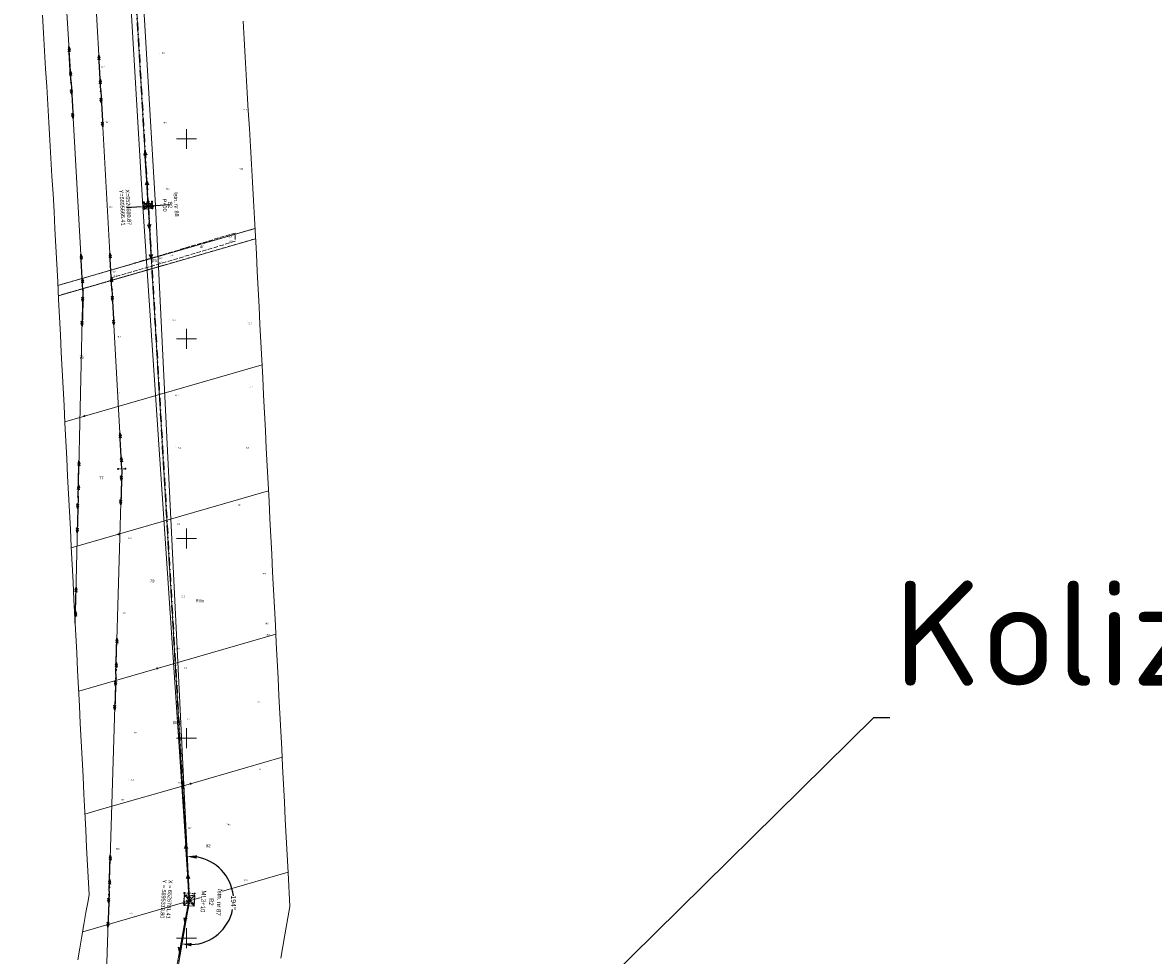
# Model space of a CAD drawing. Header units: metres. Extents: x 6524698 to 6533081, y 5883213 to 5896811.
# Tile 158 of 167: x 6526618 to 6527184, y 5895291 to 5895758. Entities that reach past the tile are written whole.
import ezdxf
from ezdxf import colors
from ezdxf.entities.mleader import LeaderData, LeaderLine
from ezdxf.enums import TextEntityAlignment as Align
from ezdxf.math import Vec2, Vec3

# ---------------------------------------------------------------- set-up
doc = ezdxf.new("R2010")
doc.units = ezdxf.units.M
doc.header["$MEASUREMENT"] = 0
for name, pattern in [('DASHDOT', [4, 2, -0.9, 0.2, -0.9]), ('mapa zasadnicza$0$2.25_0.75', [3, 2.25, -0.75]), ('mapa zasadnicza$0$219-1000', [0]), ('mapa zasadnicza$0$egkk-1000', [3, 2.25, -0.75]), ('mapa zasadnicza$0$egug-1000', [1.5, 0.75, -0.75]), ('mapa zasadnicza$0$suep_sn_1000', [0]), ('mapa zasadnicza$0$suep_wn_1000', [0]), ('mapa zasadnicza$0$supp_1000', [1.25, 0.625, -0.625])]:
    doc.linetypes.add(name, pattern=pattern)
doc.layers.get('0').update_dxf_attribs({"lineweight": 0})
doc.layers.add('@pomocnicza', color=3, linetype='Continuous', plot=False)
for name, color, linetype, lineweight in [('@Proj. słupy - blok', 1, 'Continuous', 15), ('@Proj. słupy - XY', 1, 'Continuous', 0), ('_trasa_kat_zalomu', 7, 'Continuous', 18), ('_trasa_os', 1, 'DASHDOT', 30), ('istn. Słupy', 7, 'Continuous', 15), ('Sections span lengths and Marker Balls Plan', 7, 'Continuous', 0)]:
    doc.layers.add(name, color=color, linetype=linetype, lineweight=lineweight)
for name, color, linetype in [('@Proj. słupy - seria', 1, 'Continuous'), ('@Proj. słupy - wys.', 1, 'Continuous'), ('mapa zasadnicza$0$202-punkt graniczny', 7, 'Continuous'), ('mapa zasadnicza$0$203-punkt graniczny', 7, 'Continuous'), ('mapa zasadnicza$0$209-oznaczenie konturu klasyfikacyjnego', 7, 'Continuous'), ('mapa zasadnicza$0$210-oznaczenie konturu użytku gruntowego', 7, 'Continuous'), ('mapa zasadnicza$0$211-numer działki ewidencyjnej', 7, 'Continuous'), ('mapa zasadnicza$0$217-kontur klasyfikacyjny', 7, 'Continuous'), ('mapa zasadnicza$0$218-kontur użytku gruntowego', 7, 'Continuous'), ('mapa zasadnicza$0$219-działka ewidencyjna', 7, 'Continuous'), ('mapa zasadnicza$0$jezdnia', 7, 'Continuous'), ('mapa zasadnicza$0$jezdnia-Atr17', 7, 'Continuous'), ('mapa zasadnicza$0$pikieta naturalna', 7, 'Continuous'), ('mapa zasadnicza$0$pikieta naturalna-Atr2', 7, 'Continuous'), ('mapa zasadnicza$0$przewód elektroenergetyczny wysokiego napięcia', 7, 'Continuous'), ('mapa zasadnicza$0$przewód elektroenergetyczny średniego napięcia', 7, 'Continuous'), ('mapa zasadnicza$0$Ramki i opis wydruku', 7, 'Continuous'), ('mapa zasadnicza$0$słup przewodów napowietrznych', 7, 'Continuous'), ('mapa zasadnicza$0$Wstawianie ramki sekcyjnej z opisem', 7, 'Continuous')]:
    doc.layers.add(name, color=color, linetype=linetype)
doc.styles.add('mapa zasadnicza$0$STANDARD', font='Working1250', dxfattribs={"width": 0.75})
doc.styles.add('Opis', font='ARIALN.TTF')
doc.styles.add('Opis_slupy', font='ARIALN.TTF')
doc.styles.get("Standard").update_dxf_attribs({"font": 'arial.ttf'})
doc.dimstyles.new('Kat zalomu', dxfattribs={"dimtxt": 2.5, "dimasz": 5, "dimexe": 1.25, "dimexo": 0.625, "dimtad": 0, "dimtxsty": 'Opis_slupy', "dimcen": 2.5, "dimse1": 1, "dimse2": 1, "dimadec": 0, "dimazin": 0, "dimtfac": 1, "dimtmove": 0, "dimatfit": 3, "dimfxl": 1, "dimarcsym": 1})

# ---------------------------------------------------------------- blocks, each defined once
blk = doc.blocks.new('mapa zasadnicza$0$US15')
at = {"color": 0, "linetype": 'Continuous', "lineweight": 13}
blk.add_circle((0, 0), 0.25, dxfattribs=at)
blk = doc.blocks.new('mapa zasadnicza$0$PW01')
at = {"linetype": 'Continuous', "lineweight": 13}
h = blk.add_hatch(color=0, dxfattribs=at)
edge = h.paths.add_edge_path()
edge.add_arc((0, 0), 0.045, 0, 360)
blk = doc.blocks.new('mapa zasadnicza$0$SUEP3')
at = {"color": 0, "linetype": 'Continuous'}
for p, q in [((0, 0), (12.003, 0)), ((12.003, 0), (10.003, 0.75)), ((10.003, 0.75), (11.003, 0)), ((12.003, 0), (10.003, -0.75)), ((11.003, 0), (10.003, -0.75)), ((12.003, 0), (27.003, 0)), ((27.003, 0), (25.003, 0.75)), ((25.003, 0.75), (26.003, 0)), ((27.003, 0), (25.003, -0.75)), ((26.003, 0), (25.003, -0.75))]:
    blk.add_line(p, q, dxfattribs=at)
blk = doc.blocks.new('mapa zasadnicza$0$SM05')
at = {"color": 0, "linetype": 'Continuous', "lineweight": 13}
blk.add_circle((0, 0), 0.25, dxfattribs=at)
blk = doc.blocks.new('mapa zasadnicza$0$SUEP2')
at = {"color": 0, "linetype": 'Continuous'}
for p, q in [((0, 0), (6.027, 0)), ((5.027, 0), (3.527, 0.5)), ((5.027, 0), (3.527, -0.5)), ((6.027, 0), (4.527, 0.5)), ((6.027, 0), (4.527, -0.5)), ((6.027, 0), (18.027, 0)), ((17.027, 0), (15.527, 0.5)), ((17.027, 0), (15.527, -0.5)), ((18.027, 0), (16.527, 0.5)), ((18.027, 0), (16.527, -0.5))]:
    blk.add_line(p, q, dxfattribs=at)
blk = doc.blocks.new('mapa zasadnicza$0$202')
at = {"color": 0, "linetype": 'Continuous', "lineweight": 0}
blk.add_circle((0, 0), 0.25, dxfattribs=at)
blk = doc.blocks.new('mapa zasadnicza$0$203')
at = {"linetype": 'Continuous', "lineweight": 0}
h = blk.add_hatch(color=0, dxfattribs=at)
edge = h.paths.add_edge_path()
edge.add_arc((0, 0), 0.045, 0, 360)
blk = doc.blocks.new('*U2369')
at = {"layer": '@Proj. słupy - blok', "color": 0}
blk.add_lwpolyline([(0.68, -0.77), (-0.77, -0.68), (-0.68, 0.77), (0.77, 0.68)], close=True, dxfattribs=at)
at = {"layer": '@Proj. słupy - seria', "color": 0, "insert": (10.98, -0.67), "char_height": 2.2, "width": 2.5588, "attachment_point": 5, "rotation": 266.5161, "bg_fill": 3, "box_fill_scale": 3, "bg_fill_color": 256, "bg_fill_transparency": 0}
blk.add_mtext('{\\fArial Narrow|b0|i0|c238|p34;B2}', dxfattribs=at)
at = {"layer": '@Proj. słupy - XY', "color": 0, "linetype": 'ByBlock', "style": 'Opis'}
for tag, p in [('Y', (-12.98, 0.79)), ('X', (-9.98, 0.61))]:
    blk.add_attdef(tag, text='', height=2, rotation=266.5161, dxfattribs=at).set_placement(p, align=Align.MIDDLE_CENTER)
at = {"layer": 'istn. Słupy'}
for p, q in [((2.78, 2.46), (-2.78, -2.46)), ((2.46, -2.78), (-2.46, 2.78))]:
    blk.add_line(p, q, dxfattribs=at)
blk.add_lwpolyline([(-2.46, 2.78), (2.78, 2.46), (2.46, -2.78), (-2.78, -2.46), (-2.46, 2.78)], dxfattribs=at)
at = {"layer": '@Proj. słupy - seria', "color": 0, "style": 'Opis'}
blk.add_attdef('STAN', text='', height=2.2, rotation=266.5161, dxfattribs=at).set_placement((14.97, -0.91), align=Align.MIDDLE_CENTER)
at = {"layer": '@Proj. słupy - wys.', "color": 0, "insert": (6.99, -0.43), "char_height": 2.2, "width": 2.2621, "attachment_point": 5, "rotation": 266.5161}
blk.add_mtext('{\\fArial Narrow|b0|i0|c238|p34;ML3+10}', dxfattribs=at)
blk = doc.blocks.new('*U2371')
at = {"layer": '@Proj. słupy - blok', "color": 0}
for points in [[(-0.54, -0.61), (-2.8, -0.17), (-0.61, 0.54)], [(0, 0), (-2.8, -0.17)], [(2.13, -1.24), (-2.13, 1.24), (-1.97, -1.48), (1.97, 1.48)], [(0, 0), (2.8, 0.17), (3.59, 0.21)], [(2.8, 0.17), (0.61, -0.54), (0.54, 0.61), (2.8, 0.17)], [(3.59, 0.21), (0.54, 0.61), (0.61, -0.54), (3.59, 0.21)]]:
    blk.add_lwpolyline(points, dxfattribs=at)
for points in [[(1.97, 1.48), (-2.13, 1.24), (-1.97, -1.48), (2.13, -1.24)], [(0.61, -0.54), (0.54, 0.61), (-0.61, 0.54), (-0.54, -0.61)]]:
    blk.add_lwpolyline(points, close=True, dxfattribs=at)
for centre, radius in [((-2.13, 1.24), 0.15), ((1.97, 1.48), 0.15), ((2.8, 0.17), 0.05), ((3.59, 0.21), 0.05), ((-2.8, -0.17), 0.05), ((-1.97, -1.48), 0.15), ((2.13, -1.24), 0.15)]:
    blk.add_circle(centre, radius, dxfattribs=at)
at = {"layer": '@Proj. słupy - seria', "color": 0, "insert": (10.98, 0.65), "char_height": 2, "attachment_point": 5, "rotation": 273.3861, "style": 'Opis', "bg_fill": 3, "box_fill_scale": 2.5, "bg_fill_color": 256, "bg_fill_transparency": 0}
blk.add_mtext_dynamic_manual_height_columns('B2', width=7, gutter_width=12.5, heights=[2.21], dxfattribs=at)
at = {"layer": '@Proj. słupy - XY', "color": 0, "linetype": 'Continuous', "insert": (-11.48, -0.68), "char_height": 2.5, "attachment_point": 5, "rotation": 273.3861, "style": 'Opis', "bg_fill": 3, "box_fill_scale": 1, "bg_fill_color": 256, "bg_fill_transparency": 0}
blk.add_mtext_dynamic_manual_height_columns('\\P', width=19.7098, gutter_width=5.34, heights=[5.63], dxfattribs=at)
at = {"layer": '@pomocnicza'}
for p, q in [((10.98, 0.65), (3.49, 0.21)), ((-10.98, -0.65), (-3.49, -0.21))]:
    blk.add_line(p, q, dxfattribs=at)
at = {"layer": '@Proj. słupy - seria', "color": 0, "style": 'Opis'}
blk.add_attdef('STAN', text='', height=2, rotation=273.3861, dxfattribs=at).set_placement((13.98, 0.83), align=Align.MIDDLE_CENTER)
at = {"layer": '@Proj. słupy - wys.', "color": 0, "insert": (8.19, 0.48), "char_height": 2, "attachment_point": 5, "rotation": 273.3861, "style": 'Opis'}
blk.add_mtext_dynamic_manual_height_columns('P+10', width=5.2482, gutter_width=12.5, heights=[-2.04], dxfattribs=at)
at = {"layer": '@Proj. słupy - XY', "color": 0, "linetype": 'Continuous', "style": 'Opis'}
for tag, p in [('Y', (-12.98, -0.77)), ('X', (-9.98, -0.59))]:
    blk.add_attdef(tag, text='', height=2, rotation=273.3861, dxfattribs=at).set_placement(p, align=Align.MIDDLE_CENTER)
blk = doc.blocks.new('*D2415')
at = {"layer": '_trasa_kat_zalomu', "color": 0, "lineweight": -2}
for start, end in [(6.0248, 80.3946), (272.6386, 348.0796)]:
    blk.add_arc((6526701.41, 5895318.8), 22.11, start, end, dxfattribs=at)
at = {"layer": '_trasa_kat_zalomu', "color": 0}
for points in [[(6526705.14, 5895341.42), (6526705.05, 5895339.76), (6526700.1, 5895340.86)], [(6526702.48, 5895297.54), (6526702.37, 5895295.88), (6526697.44, 5895297.05)]]:
    blk.add_solid(points, dxfattribs=at)
at = {"layer": 'Defpoints', "color": 0}
for p in [(6526699.93, 5895343.89), (6526701.41, 5895318.8), (6526719.34, 5895305.87), (6526698.01, 5895300.17)]:
    blk.add_point(p, dxfattribs=at)
at = {"layer": '_trasa_kat_zalomu', "color": 0, "insert": (6526723.49, 5895317.67), "char_height": 2.5, "attachment_point": 5, "rotation": 270, "style": 'Opis_slupy'}
blk.add_mtext('194%%d', dxfattribs=at)

msp = doc.modelspace()

# ---------------------------------------------------------------- linework, layer by layer
at = {"layer": '_trasa_os', "linetype": 'DASHDOT', "ltscale": 2}
msp.add_lwpolyline([(6528589.986, 5891744.689), (6528580.198, 5892007.978), (6528365.87, 5892211.536), (6528143.159, 5892378.558), (6527920.541, 5892545.59), (6527693.967, 5892715.374), (6527530.815, 5892837.971), (6527304.639, 5893007.458), (6527095.026, 5893164.924), (6526808.543, 5893379.811), (6526773.046, 5893625.004), (6526837.186, 5893856.22), (6526918.697, 5894149.866), (6527004.557, 5894459.054), (6526829.193, 5894634.492), (6526625.033, 5894855.653), (6526658.914, 5895086.074), (6526701.409, 5895318.796), (6526680.866, 5895666.414), (6526660.166, 5896015.549), (6526639.565, 5896364.931), (6526621.438, 5896669.322), (6526632.668, 5896724.885)], dxfattribs=at)
at = {"layer": 'mapa zasadnicza$0$217-kontur klasyfikacyjny', "color": 92, "linetype": 'mapa zasadnicza$0$egkk-1000', "lineweight": 18, "flags": 128}
for points in [[(6526635.597, 5895626.674), (6526734.269, 5895655.229)], [(6526734.534, 5895650.103), (6526635.864, 5895621.549)]]:
    msp.add_lwpolyline(points, dxfattribs=at)
at = {"layer": 'mapa zasadnicza$0$218-kontur użytku gruntowego', "color": 3, "linetype": 'mapa zasadnicza$0$egug-1000', "lineweight": 18, "flags": 128}
for points in [[(6526734.269, 5895655.229), (6526635.597, 5895626.674)], [(6526734.534, 5895650.103), (6526635.864, 5895621.549)]]:
    msp.add_lwpolyline(points, dxfattribs=at)
at = {"layer": 'mapa zasadnicza$0$219-działka ewidencyjna', "color": 7, "linetype": 'mapa zasadnicza$0$219-1000', "lineweight": 18, "flags": 128}
for points in [[(6526734.269, 5895655.229), (6526635.597, 5895626.674)], [(6526734.534, 5895650.103), (6526635.864, 5895621.549)], [(6526737.762, 5895587.021), (6526648.88, 5895561.31)], [(6526648.88, 5895561.31), (6526639.093, 5895558.478)], [(6526740.993, 5895523.889), (6526665.97, 5895502.18)], [(6526665.97, 5895502.18), (6526642.323, 5895495.378)], [(6526744.662, 5895452.14), (6526685.29, 5895434.99)], [(6526645.995, 5895423.572), (6526685.29, 5895434.99)], [(6526747.816, 5895390.531), (6526702.01, 5895377.29)], [(6526702.01, 5895377.29), (6526657.42, 5895364.49)], [(6526657.42, 5895364.49), (6526649.142, 5895362.092)], [(6526750.761, 5895333.004), (6526717.43, 5895323.34)], [(6526717.43, 5895323.34), (6526648.002, 5895303.21)]]:
    msp.add_lwpolyline(points, dxfattribs=at)
at = {"layer": 'mapa zasadnicza$0$jezdnia', "color": 7, "linetype": 'mapa zasadnicza$0$2.25_0.75', "lineweight": 18, "flags": 128}
msp.add_lwpolyline([(6526662.1, 5895634.34), (6526690.1, 5895642.68), (6526724.3, 5895652.94), (6526724.29, 5895648.82), (6526690.55, 5895638.67), (6526662.19, 5895630.45)], close=True, dxfattribs=at)
at = {"layer": 'mapa zasadnicza$0$przewód elektroenergetyczny wysokiego napięcia', "color": 1, "linetype": 'mapa zasadnicza$0$suep_wn_1000', "lineweight": 18, "flags": 128}
for points in [[(6526680.75, 5895667.07), (6526660.21, 5896015.29)], [(6526680.75, 5895667.07), (6526701.25, 5895319.87)], [(6526701.25, 5895319.87), (6526658.75, 5895086.57)]]:
    msp.add_lwpolyline(points, dxfattribs=at)
at = {"layer": 'mapa zasadnicza$0$przewód elektroenergetyczny średniego napięcia', "color": 1, "linetype": 'mapa zasadnicza$0$suep_sn_1000', "lineweight": 18, "flags": 128}
for points in [[(6526635.46, 5895838.74), (6526642.17, 5895728.23)], [(6526651.35, 5895825.49), (6526657.02, 5895724.02)], [(6526642.17, 5895728.23), (6526648.15, 5895624.39)], [(6526657.02, 5895724.02), (6526662.66, 5895624.91)], [(6526662.66, 5895624.91), (6526657.02, 5895724.02)], [(6526648.15, 5895624.39), (6526645.73, 5895520.9)], [(6526667.59, 5895534.92), (6526662.66, 5895624.91)], [(6526662.66, 5895624.91), (6526667.59, 5895534.92)], [(6526664.66, 5895432.12), (6526667.59, 5895534.92)], [(6526645.73, 5895520.9), (6526644.25, 5895457.694)], [(6526644.25, 5895457.694), (6526645.73, 5895520.9)], [(6526661.25, 5895323.53), (6526664.66, 5895432.12)], [(6526658.12, 5895226.23), (6526661.25, 5895323.53)]]:
    msp.add_lwpolyline(points, dxfattribs=at)
at = {"layer": 'mapa zasadnicza$0$Ramki i opis wydruku', "color": 7, "linetype": 'Continuous', "lineweight": 13, "flags": 128}
for points in [[(6526645.58, 5895289.13), (6526646.6, 5895295.03), (6526647.61, 5895300.94), (6526648.63, 5895306.85), (6526649.65, 5895312.76), (6526650.67, 5895318.67), (6526651.2, 5895321.79), (6526650.9, 5895327.72), (6526650.45, 5895336.57), (6526649.99, 5895345.42), (6526649.54, 5895354.27), (6526649.09, 5895363.11), (6526648.64, 5895371.96), (6526648.18, 5895380.81), (6526647.73, 5895389.66), (6526647.28, 5895398.51), (6526646.82, 5895407.35), (6526646.37, 5895416.2), (6526645.92, 5895425.05), (6526645.47, 5895433.9), (6526645.01, 5895442.74), (6526644.56, 5895451.59), (6526644.11, 5895460.44), (6526643.65, 5895469.29), (6526643.2, 5895478.14), (6526642.75, 5895486.98), (6526642.3, 5895495.83), (6526641.84, 5895504.68), (6526641.39, 5895513.53), (6526640.94, 5895522.38), (6526640.48, 5895531.22), (6526640.03, 5895540.07), (6526639.58, 5895548.92), (6526639.13, 5895557.77), (6526638.67, 5895566.62), (6526638.22, 5895575.46), (6526637.77, 5895584.31), (6526637.31, 5895593.16), (6526636.86, 5895602.01), (6526636.41, 5895610.86), (6526635.96, 5895619.7), (6526635.5, 5895628.55), (6526635.05, 5895637.4), (6526634.6, 5895646.25), (6526634.14, 5895655.09), (6526633.7, 5895663.74), (6526633.18, 5895672.5), (6526632.65, 5895681.45), (6526632.12, 5895690.4), (6526631.59, 5895699.36), (6526631.06, 5895708.31), (6526630.53, 5895717.26), (6526630, 5895726.22), (6526629.47, 5895735.17), (6526628.94, 5895744.12), (6526628.41, 5895753.08), (6526627.88, 5895762.03)], [(6526728.23, 5895758.99), (6526728.76, 5895750.04), (6526729.29, 5895741.08), (6526729.82, 5895732.13), (6526730.36, 5895723.18), (6526730.89, 5895714.22), (6526731.42, 5895705.27), (6526731.95, 5895696.32), (6526732.48, 5895687.36), (6526733.01, 5895678.41), (6526733.55, 5895669.26), (6526734.01, 5895660.21), (6526734.47, 5895651.36), (6526734.92, 5895642.51), (6526735.37, 5895633.66), (6526735.82, 5895624.82), (6526736.28, 5895615.97), (6526736.73, 5895607.12), (6526737.18, 5895598.27), (6526737.64, 5895589.42), (6526738.09, 5895580.58), (6526738.54, 5895571.73), (6526738.99, 5895562.88), (6526739.45, 5895554.03), (6526739.9, 5895545.18), (6526740.35, 5895536.34), (6526740.81, 5895527.49), (6526741.26, 5895518.64), (6526741.71, 5895509.79), (6526742.16, 5895500.94), (6526742.62, 5895492.1), (6526743.07, 5895483.25), (6526743.52, 5895474.4), (6526743.98, 5895465.55), (6526744.43, 5895456.7), (6526744.88, 5895447.86), (6526745.34, 5895439.01), (6526745.79, 5895430.16), (6526746.24, 5895421.31), (6526746.69, 5895412.47), (6526747.15, 5895403.62), (6526747.6, 5895394.77), (6526748.05, 5895385.92), (6526748.51, 5895377.07), (6526748.96, 5895368.23), (6526749.41, 5895359.38), (6526749.86, 5895350.53), (6526750.32, 5895341.68), (6526750.77, 5895332.83), (6526751.64, 5895315.81), (6526749.22, 5895301.7), (6526748.2, 5895295.79), (6526747.18, 5895289.88)]]:
    msp.add_lwpolyline(points, dxfattribs=at)
at = {"layer": 'mapa zasadnicza$0$słup przewodów napowietrznych', "color": 7, "linetype": 'mapa zasadnicza$0$supp_1000', "lineweight": 18, "flags": 128}
for points in [[(6526678.51, 5895668.3), (6526682.77, 5895668.63), (6526682.98, 5895665.83), (6526678.73, 5895665.5)], [(6526678.51, 5895668.3), (6526682.98, 5895665.83)], [(6526678.51, 5895668.3), (6526678.73, 5895665.5)], [(6526682.77, 5895668.63), (6526678.73, 5895665.5)], [(6526665.76, 5895534.87), (6526669.42, 5895534.97)], [(6526664.63, 5895430.04), (6526664.68, 5895434.19)], [(6526661.15, 5895321.71), (6526661.35, 5895325.35)], [(6526698.85, 5895322.64), (6526704.04, 5895322.26), (6526703.66, 5895317.1), (6526698.46, 5895317.48)], [(6526698.85, 5895322.64), (6526698.46, 5895317.48)], [(6526704.04, 5895322.26), (6526698.46, 5895317.48)], [(6526698.85, 5895322.64), (6526703.66, 5895317.1)]]:
    msp.add_lwpolyline(points, dxfattribs=at)
at = {"layer": 'mapa zasadnicza$0$Wstawianie ramki sekcyjnej z opisem', "color": 7, "linetype": 'Continuous', "lineweight": 13, "flags": 128}
for points in [[(6526700, 5895695), (6526700, 5895705)], [(6526695, 5895700), (6526705, 5895700)], [(6526700, 5895595), (6526700, 5895605)], [(6526695, 5895600), (6526705, 5895600)], [(6526700, 5895495), (6526700, 5895505)], [(6526695, 5895500), (6526705, 5895500)], [(6526700, 5895395), (6526700, 5895405)], [(6526695, 5895400), (6526705, 5895400)], [(6526700, 5895295), (6526700, 5895305)], [(6526695, 5895300), (6526705, 5895300)]]:
    msp.add_lwpolyline(points, dxfattribs=at)

# ---------------------------------------------------------------- block references
at = {"layer": 'mapa zasadnicza$0$202-punkt graniczny', "color": 7, "linetype": 'Continuous', "lineweight": 18}
for p in [(6526648.88, 5895561.31), (6526665.97, 5895502.18), (6526685.29, 5895434.99), (6526702.01, 5895377.29), (6526717.43, 5895323.34)]:
    msp.add_blockref('mapa zasadnicza$0$202', p, dxfattribs=at)
at = {"layer": 'mapa zasadnicza$0$203-punkt graniczny', "color": 7, "linetype": 'Continuous', "lineweight": 18}
msp.add_blockref('mapa zasadnicza$0$203', (6526657.42, 5895364.49), dxfattribs=at)
at = {"layer": 'mapa zasadnicza$0$pikieta naturalna', "color": 7, "linetype": 'Continuous', "lineweight": 13}
for p in [(6526686.41, 5895742.8), (6526656.85, 5895736.26), (6526727.51, 5895714.99)]:
    msp.add_blockref('mapa zasadnicza$0$PW01', p, dxfattribs=at)
at = {"layer": 'mapa zasadnicza$0$pikieta naturalna', "color": 7, "linetype": 'Continuous', "lineweight": 13, "rotation": 179.999}
for p in [(6526658.2, 5895708.65), (6526686.86, 5895708.21), (6526725.85, 5895685.55), (6526688.49, 5895675.51), (6526660.28, 5895665.74), (6526724.42, 5895652.98), (6526724.49, 5895648.81), (6526690, 5895642.75), (6526690.53, 5895638.81), (6526662.03, 5895634.46), (6526662.71, 5895630.41), (6526691.63, 5895609.68), (6526730.32, 5895608.49), (6526664.18, 5895601.33), (6526665.75, 5895573.27), (6526693.59, 5895572.22), (6526730.83, 5895576.18), (6526694.29, 5895546.05), (6526728.49, 5895546.03), (6526725.87, 5895518.04), (6526696.12, 5895509.18), (6526670.52, 5895501.92), (6526738.47, 5895484.55), (6526697.32, 5895472.13), (6526667.32, 5895464.2), (6526739.88, 5895456.66), (6526739.2, 5895451.76), (6526697.78, 5895443.79), (6526698.38, 5895435.66), (6526734.55, 5895418.2), (6526699.39, 5895409.76), (6526672.48, 5895403.22), (6526740.17, 5895386.09), (6526670.8, 5895379.54), (6526699.45, 5895376.57), (6526671.2, 5895368.43), (6526719.83, 5895357.52), (6526700.6, 5895355.41), (6526664.17, 5895345.19), (6526733.14, 5895327.93), (6526673.78, 5895310.95)]:
    msp.add_blockref('mapa zasadnicza$0$PW01', p, dxfattribs=at)
at = {"layer": 'mapa zasadnicza$0$przewód elektroenergetyczny wysokiego napięcia', "color": 1, "linetype": 'Continuous', "lineweight": 18}
for p, rotation in [((6526680.75, 5895667.07), 93.37599999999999), ((6526680.75, 5895667.07), 273.379), ((6526701.25, 5895319.87), 93.37899999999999), ((6526701.25, 5895319.87), 259.676)]:
    msp.add_blockref('mapa zasadnicza$0$SUEP3', p, dxfattribs=dict(at, rotation=rotation))
at = {"layer": 'mapa zasadnicza$0$przewód elektroenergetyczny średniego napięcia', "color": 1, "linetype": 'Continuous', "lineweight": 18}
for p, rotation in [((6526642.17, 5895728.23), 93.47500000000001), ((6526657.02, 5895724.02), 93.198), ((6526642.17, 5895728.23), 273.296), ((6526657.02, 5895724.02), 273.257), ((6526648.15, 5895624.39), 93.296), ((6526662.66, 5895624.91), 93.25700000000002), ((6526648.15, 5895624.39), 268.66), ((6526662.66, 5895624.91), 273.136), ((6526667.59, 5895534.92), 93.136), ((6526645.73, 5895520.9), 88.66), ((6526667.59, 5895534.92), 268.367), ((6526645.73, 5895520.9), 268.659), ((6526644.25, 5895457.694), 88.65899999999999), ((6526664.66, 5895432.12), 88.367), ((6526664.66, 5895432.12), 268.2009999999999), ((6526661.25, 5895323.53), 88.20100000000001), ((6526661.25, 5895323.53), 268.158)]:
    msp.add_blockref('mapa zasadnicza$0$SUEP2', p, dxfattribs=dict(at, rotation=rotation))
at = {"layer": 'mapa zasadnicza$0$słup przewodów napowietrznych', "color": 7, "linetype": 'Continuous', "lineweight": 18}
for name, p in [('mapa zasadnicza$0$US15', (6526642.17, 5895728.23)), ('mapa zasadnicza$0$US15', (6526657.02, 5895724.02)), ('mapa zasadnicza$0$SM05', (6526678.51, 5895668.3)), ('mapa zasadnicza$0$SM05', (6526682.77, 5895668.63)), ('mapa zasadnicza$0$SM05', (6526678.73, 5895665.5)), ('mapa zasadnicza$0$SM05', (6526682.98, 5895665.83)), ('mapa zasadnicza$0$US15', (6526648.15, 5895624.39)), ('mapa zasadnicza$0$US15', (6526662.66, 5895624.91)), ('mapa zasadnicza$0$SM05', (6526665.76, 5895534.87)), ('mapa zasadnicza$0$SM05', (6526669.42, 5895534.97)), ('mapa zasadnicza$0$US15', (6526645.72, 5895520.9)), ('mapa zasadnicza$0$SM05', (6526664.63, 5895430.04)), ('mapa zasadnicza$0$SM05', (6526664.68, 5895434.19)), ('mapa zasadnicza$0$SM05', (6526661.15, 5895321.71)), ('mapa zasadnicza$0$SM05', (6526661.35, 5895325.35)), ('mapa zasadnicza$0$SM05', (6526698.85, 5895322.64)), ('mapa zasadnicza$0$SM05', (6526704.04, 5895322.26)), ('mapa zasadnicza$0$SM05', (6526698.46, 5895317.48)), ('mapa zasadnicza$0$SM05', (6526703.66, 5895317.1))]:
    msp.add_blockref(name, p, dxfattribs=at)

# ---------------------------------------------------------------- texts
at = {"layer": 'mapa zasadnicza$0$209-oznaczenie konturu klasyfikacyjnego', "color": 3, "linetype": 'Continuous', "lineweight": 18, "style": 'mapa zasadnicza$0$STANDARD', "width": 0.79}
msp.add_text('RIIIa', height=1.5, dxfattribs=at).set_placement((6526704.56, 5895468.1))
at = {"layer": 'mapa zasadnicza$0$210-oznaczenie konturu użytku gruntowego', "color": 3, "linetype": 'Continuous', "lineweight": 18, "style": 'mapa zasadnicza$0$STANDARD', "width": 0.79}
msp.add_text('dr', height=1.5, dxfattribs=at).set_placement((6526706.76, 5895645.4))
at = {"layer": 'mapa zasadnicza$0$211-numer działki ewidencyjnej', "color": 7, "linetype": 'Continuous', "lineweight": 18, "style": 'mapa zasadnicza$0$STANDARD', "width": 0.79}
for s, p in [('75', (6526685.06, 5895638.39)), ('80/2', (6526696.92, 5895407.09))]:
    msp.add_text(s, height=1.5, dxfattribs=at).set_placement(p, align=Align.RIGHT)
for s, p in [('76', (6526646.36, 5895589.99)), ('77', (6526656.27, 5895529.64)), ('79', (6526681.69, 5895477.96)), ('82', (6526709.79, 5895345.48))]:
    msp.add_text(s, height=1.5, dxfattribs=at).set_placement(p)
at = {"layer": 'mapa zasadnicza$0$jezdnia-Atr17', "color": 7, "style": 'mapa zasadnicza$0$STANDARD', "width": 0.667}
msp.add_text('j.gr.', height=0.75, rotation=16.742, dxfattribs=at).set_placement((6526692.08, 5895641.2))
at = {"layer": 'mapa zasadnicza$0$pikieta naturalna-Atr2', "color": 7, "style": 'mapa zasadnicza$0$STANDARD', "width": 0.667}
for s, p in [('90.9', (6526687.57, 5895742.69)), ('90.7', (6526657.29, 5895735.59)), ('91.4', (6526728.5, 5895714.28)), ('90.4', (6526659.39, 5895708.01)), ('90.7', (6526688.4, 5895707.78)), ('91.5', (6526726.56, 5895684.67)), ('91.0', (6526689.77, 5895674.7)), ('90.9', (6526661.27, 5895665.53)), ('92.7', (6526693.06, 5895609)), ('91.5', (6526731.03, 5895607.3)), ('91.0', (6526665.4, 5895600.7)), ('91.4', (6526666.32, 5895572.68)), ('91.2', (6526694.25, 5895571.28)), ('91.2', (6526731.48, 5895575.47)), ('91.5', (6526695.7, 5895545.07)), ('91.4', (6526729.65, 5895545.07)), ('91.4', (6526725.61, 5895516.46)), ('91.5', (6526695.16, 5895506.84)), ('91.2', (6526670.8, 5895499.82)), ('90.9', (6526737.96, 5895482.05)), ('91.2', (6526697.49, 5895470.63)), ('91.2', (6526668.05, 5895462.33)), ('90.5', (6526739.42, 5895457.1)), ('90.7', (6526739.96, 5895451.39)), ('91.0', (6526694.89, 5895444.62)), ('91.0', (6526698.69, 5895434.77)), ('90.7', (6526735.52, 5895417.61)), ('91.0', (6526700.16, 5895409.28)), ('91.2', (6526673.58, 5895402.46)), ('90.5', (6526736.32, 5895384.07)), ('90.9', (6526672.15, 5895378.81)), ('90.5', (6526695.87, 5895377.42)), ('90.7', (6526667.19, 5895368.86)), ('90.7', (6526720.42, 5895356.44)), ('90.7', (6526700.73, 5895354.62)), ('91.0', (6526664.69, 5895344.29)), ('90.9', (6526728.84, 5895328.63)), ('91.2', (6526671.27, 5895312.06))]:
    msp.add_text(s, height=0.75, dxfattribs=at).set_placement(p)
for s, rotation, p in [('91.5', 17.49, (6526721.27, 5895650.27)), ('91.5', 17.529, (6526721.56, 5895648.23)), ('91.5', 17.387, (6526686.35, 5895639.77)), ('91.5', 16.973, (6526686.41, 5895637.62)), ('91.4', 17.387, (6526663.21, 5895632.94)), ('91.4', 16.973, (6526663.56, 5895631.13))]:
    msp.add_text(s, height=0.75, rotation=rotation, dxfattribs=at).set_placement(p)

# ---------------------------------------------------------------- leaders
at = {"color": 5, "lineweight": 5}
ml = msp.add_multileader_mtext('Standard', dxfattribs=at)
ml.set_content('{\\fISOCPEUR|b0|i0|c238|p34;\\H1.051939x;\\C5;Kolizja WN-TPU nr 7}', color=256)
ml.set_leader_properties()
ml.build(insert=Vec2(0, 0))
ml.multileader.update_dxf_attribs({"has_text_frame": 1, "text_left_attachment_type": 4, "text_right_attachment_type": 4, "arrow_head_size": 15})
ctx = ml.context
ctx.base_point, ctx.char_height, ctx.arrow_head_size, ctx.plane_origin = Vec3(6527051.832, 5895410.497), 50, 15, Vec3(6527744.597, 5894994.507)
ctx.left_attachment, ctx.right_attachment = 4, 4
notes = []
notes.append((ctx, [(1, (1, 1, 0), (6527043.832, 5895410.497), (1, 0), 8, [(1, [(6526765.786, 5895136.094)], 0, [])])]))
ctx.mtext.insert, ctx.mtext.width, ctx.mtext.flow_direction = Vec3(6527053.832, 5895478.873), 812.82244, 5
for ctx, leaders in notes:
    for number, flags, end, landing, length, lines in leaders:
        leader = LeaderData()
        leader.index, (leader.has_last_leader_line, leader.has_dogleg_vector, leader.attachment_direction) = number, flags
        leader.last_leader_point, leader.dogleg_vector, leader.dogleg_length = Vec3(end), Vec3(landing), length
        for number, points, colour, breaks in lines:
            line = LeaderLine()
            line.index, line.vertices, line.color, line.breaks = number, Vec3.list(points), colors.encode_raw_color(colour), breaks
            leader.lines.append(line)
        ctx.leaders.append(leader)

# ---------------------------------------------------------------- next in the draw order: block references
msp.add_blockref('*U2371', (6526680.866, 5895666.414)).add_auto_attribs({'STAN': 'Istn. nr 88', 'Y': 'Y=5895666.41', 'X': 'X=6526680.87'})
at = {"layer": 'istn. Słupy'}
msp.add_blockref('*U2369', (6526701.409, 5895318.795), dxfattribs=at).add_auto_attribs({'STAN': 'Istn. nr 87', 'X': 'X = 6526701.41', 'Y': 'Y = 5895318.80'})

# ---------------------------------------------------------------- next in the draw order: linework, layer by layer
at = {"layer": 'Sections span lengths and Marker Balls Plan', "color": 1, "flags": 128}
for points in [[(6528587.188, 5891744.577), (6528577.92, 5892006.949), (6528364.256, 5892209.626), (6528141.479, 5892376.318), (6527918.861, 5892543.35), (6527692.286, 5892713.134), (6527529.134, 5892835.731), (6527302.959, 5893005.217), (6527093.345, 5893162.685), (6526805.533, 5893378.025), (6526770.052, 5893625.195), (6526834.488, 5893856.969), (6526921.106, 5894149.197), (6527002.139, 5894458.418), (6526827.029, 5894632.413), (6526621.689, 5894854.62), (6526661.381, 5895085.668), (6526701.409, 5895318.796), (6526678.071, 5895666.249), (6526657.371, 5896015.383), (6526636.77, 5896364.766), (6526617.947, 5896669.567), (6526630.708, 5896725.281)], [(6528593.583, 5891744.832), (6528583.388, 5892009.419), (6528368, 5892214.057), (6528145.319, 5892381.438), (6527922.701, 5892548.47), (6527696.127, 5892718.253), (6527532.976, 5892840.85), (6527306.799, 5893010.338), (6527097.187, 5893167.803), (6526810.693, 5893381.087), (6526776.04, 5893624.814), (6526840.655, 5893855.257), (6526921.106, 5894149.197), (6527007.942, 5894459.944), (6526831.356, 5894636.57), (6526627.422, 5894856.391), (6526661.381, 5895085.668), (6526701.409, 5895318.795), (6526684.46, 5895666.627), (6526663.76, 5896015.761), (6526643.159, 5896365.143), (6526623.932, 5896669.147), (6526634.628, 5896724.489)]]:
    msp.add_lwpolyline(points, dxfattribs=at)

# ---------------------------------------------------------------- next in the draw order: dimensions: what is measured, and where the dimension line sits
at = {"layer": '_trasa_kat_zalomu'}
dim = msp.add_angular_dim_3p(base=(6526719.344, 5895305.873), center=(6526701.409, 5895318.795), p1=(6526699.926, 5895343.894), p2=(6526698.008, 5895300.173), dimstyle='Kat zalomu', dxfattribs=at)
dim.commit()
dim.dimension.update_dxf_attribs({"geometry": '*D2415', "text_midpoint": (6526723.486, 5895317.672), "dimtype": 165, "text_rotation": 270})

doc.saveas('drawing.dxf')
